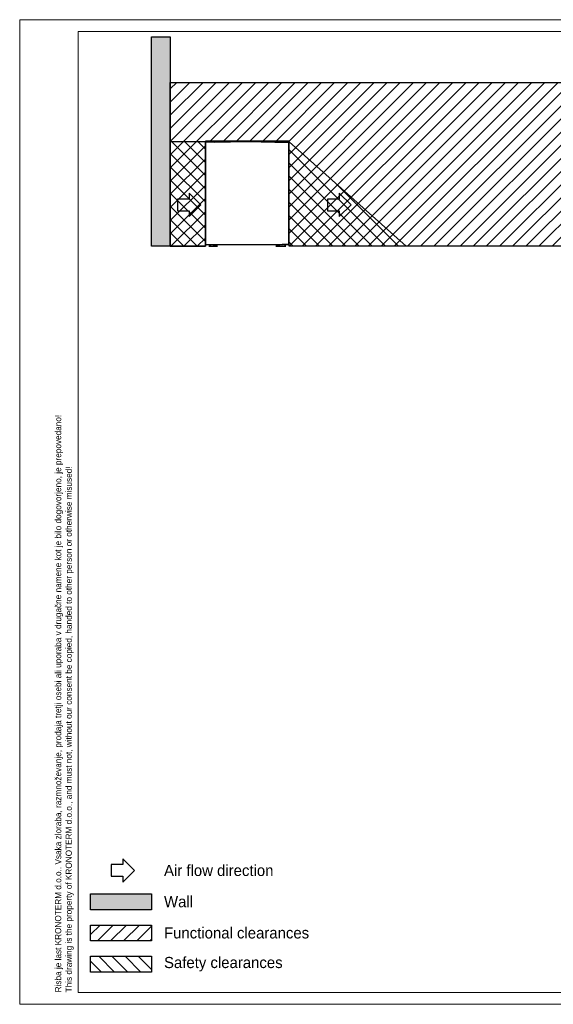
# Model space of a CAD drawing. Header units: millimetres. Extents: x 0 to 39025, y -31299 to 8400.
# Tile 70 of 209: x 0 to 4556, y -15649 to -7249. Entities that reach past the tile are written whole.
import ezdxf

# ---------------------------------------------------------------- set-up
doc = ezdxf.new("R2010")
doc.units = ezdxf.units.MM
for name, color, linetype in [('ANOTACIJE', 7, 'Continuous'), ('FORMAT', 7, 'Continuous'), ('ODMIKI funkcionalni', 253, 'Continuous'), ('ODMIKI varnostni', 252, 'Continuous'), ('SREDNJICE_IN_TOCKE', 252, 'Continuous')]:
    doc.layers.add(name, color=color, linetype=linetype)
doc.styles.add('SLDTEXTSTYLE0', font='Montserrat-Regular.ttf', dxfattribs={"bigfont": 'bigfont'})
doc.styles.add('SLDTEXTSTYLE2', font='arial.ttf', dxfattribs={"width": 0.948, "bigfont": 'bigfont'})
doc.styles.add('SLDTEXTSTYLE3', font='arial.ttf', dxfattribs={"width": 0.948})

# ---------------------------------------------------------------- blocks, each defined once
blk = doc.blocks.new('SW_NOTE_0_1')
at = {"layer": 'ANOTACIJE', "color": 0, "char_height": 2.64583, "attachment_point": 1, "rotation": 90}
for s, insert, style in [('Risba je last KRONOTERM d.o.o.. Vsaka zloraba, razmnoževanje, prodaja tretji osebi ali uporaba v drugačne namene kot je bilo dogovorjeno, je prepovedano!', (-3.41, 0), 'SLDTEXTSTYLE2'), ('This drawing is the property of KRONOTERM d.o.o., and must not, without our consent be copied, handed to other person or otherwise misused!', (1.12, 0), 'SLDTEXTSTYLE3')]:
    blk.add_mtext(s, dxfattribs=dict(at, insert=insert, style=style))
blk = doc.blocks.new('PUŠČICA')
at = {"ltscale": 10}
for p, q in [((0, 0), (-50, 50)), ((-50, 50), (-50, 25)), ((-100, 25), (-100, -25)), ((-50, 25), (-100, 25)), ((-50, -50), (0, 0)), ((-100, -25), (-50, -25)), ((-50, -25), (-50, -50))]:
    blk.add_line(p, q, dxfattribs=at)
blk = doc.blocks.new('Adapt 2 S (desno)')
at = {"linetype": 'Continuous', "lineweight": 25}
for p, q in [((1, 887.7), (0, 887.7)), ((0, 887.7), (0, 885.8)), ((0, 885.7), (0, 16.6)), ((1, 887.7), (1, 886)), ((2.1, 887.6), (1.1, 887.6)), ((1.1, 887.6), (1.1, 886)), ((1.4, 886.3), (1.4, 887.3)), ((1.7, 887.3), (1.4, 887.3)), ((1.7, 886.3), (1.4, 886.3)), ((1.4, 886), (1.7, 886)), ((1.4, 886), (1.8, 886)), ((357.4, 895.1), (1.7, 887.3)), ((1.7, 887.3), (1.7, 886.3)), ((1.7, 886), (1.9, 886)), ((1.7, 886), (1.7, 885.4)), ((357.4, 893.1), (2, 885.3)), ((2, 16.6), (2, 885.3)), ((2.1, 887.3), (2.1, 887.6)), ((2.9, 890.5), (356.5, 898.3)), ((2.9, 888.5), (356.5, 896.2)), ((2.9, 888.5), (2.9, 890.5)), ((2.9, 890.5), (2.9, 889.6)), ((2.9, 888.4), (2.9, 889.4)), ((2.9, 889.4), (2.9, 889.4)), ((24.4, 888.9), (2.9, 888.4)), ((67.4, 889.8), (24.4, 888.9)), ((24.4, 888.9), (24.4, 888.9)), ((67.4, 889.8), (67.4, 889.9)), ((69.2, 889.2), (68.2, 889.1)), ((68.2, 888.8), (68.2, 889.1)), ((69.2, 888.8), (69.2, 889.2)), ((74.2, 889.2), (356.5, 895.4)), ((74.2, 889.2), (74.3, 888.9)), ((356.5, 898.3), (356.5, 896.2)), ((356.5, 898.3), (357.5, 898.3)), ((356.5, 897.3), (357.5, 897.3)), ((356.5, 895.4), (356.5, 896.2)), ((356.5, 895.1), (356.5, 895.4)), ((357.4, 895.1), (357.4, 893.1)), ((357.6, 893.7), (357.4, 893.7)), ((357.4, 893.1), (357.6, 893.1)), ((357.5, 897.3), (357.5, 898.3)), ((357.5, 898.3), (357.5, 897.3)), ((357.5, 898.3), (358.5, 898.3)), ((357.5, 897.3), (358.5, 897.3)), ((357.6, 893.1), (357.6, 895.1)), ((713.3, 887.3), (357.6, 895.1)), ((357.6, 893.1), (713, 885.3)), ((358.5, 898.3), (712.1, 890.5)), ((358.5, 896.2), (358.5, 898.3)), ((358.5, 896.2), (712.1, 888.5)), ((358.5, 896.2), (358.5, 895.4)), ((358.5, 895.4), (640.8, 889.2)), ((358.5, 895.4), (358.5, 895.1)), ((640.7, 888.9), (640.8, 889.2)), ((645.8, 889.2), (646.8, 889.1)), ((645.8, 888.8), (645.8, 889.2)), ((646.8, 888.8), (646.8, 889.1)), ((647.6, 889.8), (647.6, 889.9)), ((647.6, 889.8), (690.6, 888.9)), ((690.6, 888.9), (712.1, 888.4)), ((690.6, 888.9), (690.6, 888.9)), ((712.1, 890.5), (712.1, 888.5)), ((712.1, 890.5), (712.1, 889.6)), ((712.1, 889.6), (712.1, 890.5)), ((712.1, 889.6), (712.1, 889.6)), ((712.1, 888.4), (712.1, 889.4)), ((712.1, 889.4), (712.1, 889.4)), ((712.9, 887.6), (713.9, 887.6)), ((712.9, 887.6), (712.9, 887.3)), ((713, 16.6), (713, 885.3)), ((713.3, 886), (713.1, 886)), ((713.6, 886), (713.2, 886)), ((713.3, 887.3), (713.3, 886.3)), ((713.3, 887.3), (713.6, 887.3)), ((713.6, 886.3), (713.3, 886.3)), ((713.6, 886), (713.3, 886)), ((713.3, 886), (713.3, 885.4)), ((713.6, 887.3), (713.6, 886.3)), ((713.9, 886), (713.9, 887.6)), ((715, 887.7), (714, 887.7)), ((714, 887.7), (714, 886)), ((715, 887.7), (715, 885.8)), ((715, 16.6), (715, 885.7)), ((2, 16.6), (0, 16.6)), ((2, 16.6), (713, 16.6)), ((2, 15.6), (2, 16.6)), ((2, 15.6), (713, 15.6)), ((28.2, 2.5), (28.2, 0)), ((50, 2.5), (28.2, 2.5)), ((50, 0), (50, 2.5)), ((50, 2.5), (89.1, 2.5)), ((64.2, 15.6), (492.6, 15.6)), ((68.1, 15.6), (68.1, 13.3)), ((85.9, 13.3), (68.1, 13.3)), ((68.4, 11), (68.4, 6)), ((70.1, 11), (68.4, 11)), ((69, 5.4), (69.6, 5)), ((69.5, 3.6), (82.9, 3.6)), ((69.6, 5), (85.6, 5)), ((70.1, 6), (70.1, 11)), ((79.4, 11), (70.1, 11)), ((72.6, 13.3), (72.6, 11)), ((79.4, 6), (79.4, 11)), ((86.9, 11), (79.4, 11)), ((82.6, 11), (82.6, 13.3)), ((82.9, 3.6), (85.8, 3.6)), ((85.6, 5), (86.3, 5.4)), ((87.1, 13.3), (85.9, 13.3)), ((86.9, 6), (86.9, 11)), ((87.1, 13.3), (87.1, 15.6)), ((89.1, 2.5), (89.1, 0)), ((102.6, 2.5), (89.1, 2.5)), ((102.6, 0), (102.6, 2.5)), ((456, 13.3), (456, 15.3)), ((456, 15.3), (458, 15.3)), ((458, 13.3), (456, 13.3)), ((458, 15.3), (458, 13.3)), ((458, 15.3), (501, 15.3)), ((501, 13.3), (458, 13.3)), ((492.6, 15.6), (495.1, 15.6)), ((501, 13.3), (501, 15.6)), ((652.7, 13.3), (501, 13.3)), ((601.8, 2.5), (601.8, 0)), ((632.4, 2.5), (601.8, 2.5)), ((601.8, 0), (632.4, 0)), ((617, 6), (617, 11)), ((617.3, 11), (617, 11)), ((617, 6), (618.8, 5)), ((617.3, 13.3), (617.3, 11)), ((621.6, 11), (617.3, 11)), ((619.9, 5), (618.6, 3.6)), ((618.6, 3.6), (635, 3.6)), ((618.8, 5), (634.8, 5)), ((621.9, 11), (621.6, 11)), ((621.9, 6), (621.9, 11)), ((622.6, 11), (621.9, 11)), ((631.1, 11), (622.6, 11)), ((631.7, 11), (631.1, 11)), ((631.7, 11), (631.7, 6)), ((632.1, 11), (631.7, 11)), ((636.3, 11), (632.1, 11)), ((632.4, 0), (632.4, 2.5)), ((632.4, 2.5), (675.2, 2.5)), ((632.4, 0), (675.2, 0)), ((635, 3.6), (633.8, 5)), ((634.8, 5), (636.6, 6)), ((636.3, 11), (636.3, 13.3)), ((636.6, 11), (636.3, 11)), ((636.6, 6), (636.6, 11)), ((652.7, 13.3), (652.7, 15.6)), ((654.2, 15.3), (652.7, 15.3)), ((654.2, 13.3), (652.7, 13.3)), ((654.2, 15.3), (654.2, 13.3)), ((712.4, 15.6), (657, 15.6)), ((675.2, 2.5), (675.2, 0)), ((686.8, 2.5), (675.2, 2.5)), ((675.2, 0), (686.8, 0)), ((686.8, 0), (686.8, 2.5)), ((713, 15.6), (712.4, 15.6)), ((715, 16.6), (713, 16.6)), ((713, 16.6), (713, 15.6)), ((28.2, 0), (50, 0)), ((50, 0), (89.1, 0)), ((89.1, 0), (102.6, 0))]:
    blk.add_line(p, q, dxfattribs=at)
at = {"linetype": 'Continuous', "lineweight": 25, "flags": 128}
for points in [[(2.9, 890.5), (2.9, 890.5), (2.9, 890.5), (2.9, 890.5), (2.9, 890.5), (2.9, 890.5), (2.9, 890.5), (2.9, 890.5), (2.9, 890.5)], [(2.9, 889.6), (2.9, 889.6), (2.9, 889.6), (2.9, 889.6), (2.9, 889.6), (2.9, 889.6), (2.9, 889.6), (2.9, 889.6), (2.9, 889.6)], [(712.1, 890.5), (712.1, 890.5), (712.1, 890.5), (712.1, 890.5), (712.1, 890.5), (712.1, 890.5), (712.1, 890.5), (712.1, 890.5), (712.1, 890.5)], [(712.1, 889.6), (712.1, 889.6), (712.1, 889.6), (712.1, 889.6), (712.1, 889.6), (712.1, 889.6), (712.1, 889.6), (712.1, 889.6), (712.1, 889.6)], [(1.7, 16.6), (1.8, 16.6), (2, 16.6)], [(713.3, 16.6), (713.2, 16.6), (713, 16.6)]]:
    blk.add_lwpolyline(points, dxfattribs=at)
at = {"linetype": 'Continuous', "lineweight": 25}
for centre, radius, start, end in [((2.9, 887.7), 2.9, 91.26953, 180), ((2.9, 887.7), 1.9, 91.26953, 180), ((2.9, 887.6), 1.8, 91.25, 180), ((2.9, 887.6), 0.8, 91.25, 180), ((67.4, 889), 0.8, 6.25, 91.25), ((67.4, 889), 1.8, 6.25, 29.25947), ((357.5, 896.5), 1.8, 88.75, 91.25), ((357.5, 896.5), 0.8, 88.75, 91.25), ((647.6, 889), 1.8, 150.74053, 173.75), ((647.6, 889), 0.8, 88.75, 173.75), ((712.1, 887.7), 2.9, 0, 88.73047), ((712.1, 887.7), 1.9, 0, 88.72019), ((712.1, 887.6), 1.8, 0, 88.75), ((712.1, 887.6), 0.8, 0, 88.75), ((2, 17.6), 2, 208.35935, 270), ((67.4, 5), 2.5, 270, 325.01514), ((87.9, 5), 2.5, 214.98486, 270), ((616.6, 5), 2.5, 270, 325.01514), ((637.1, 5), 2.5, 214.98486, 270), ((654.2, 16.1), 2.8, 270, 349.71344), ((654.2, 16.1), 0.8, 270, 321.31781), ((713, 17.6), 2, 270, 331.64065)]:
    blk.add_arc(centre, radius, start, end, dxfattribs=at)
for points, knots in [([(1.4, 886), (1.2, 886), (0.9, 886), (0.6, 885.9), (0.4, 885.9), (0.2, 885.8), (0.1, 885.8), (0, 885.7), (0, 885.7), (0.1, 885.7), (0.1, 885.6), (0.4, 885.6), (0.5, 885.5), (0.9, 885.5), (1.1, 885.5), (1.5, 885.4), (1.8, 885.4), (2, 885.3)], [0, 0, 0, 0, 0.125, 0.125, 0.25, 0.25, 0.375, 0.375, 0.5, 0.5, 0.625, 0.625, 0.75, 0.75, 0.875, 0.875, 1, 1, 1, 1]), ([(1.7, 886), (1.5, 886), (1.3, 885.9), (1, 885.8), (1, 885.7), (1, 885.6), (1.2, 885.6), (1.5, 885.5), (1.8, 885.4), (2, 885.3)], [0, 0, 0, 0, 0.25, 0.25, 0.5, 0.5, 0.75, 0.75, 1, 1, 1, 1]), ([(2, 885.3), (2, 885.6), (1.9, 885.9), (1.9, 886.4), (1.9, 886.6), (1.8, 886.9), (1.8, 887.1), (1.7, 887.3), (1.7, 887.3), (1.7, 887.3)], [0, 0, 0, 0, 0.25, 0.25, 0.5, 0.5, 0.75, 0.75, 1, 1, 1, 1]), ([(2, 885.3), (1.9, 885.6), (1.9, 885.9), (1.8, 886.2), (1.8, 886.3), (1.7, 886.3)], [0, 0, 0, 0, 0.5, 0.5, 1, 1, 1, 1]), ([(74.1, 890), (74.2, 890), (74.2, 889.9), (74.2, 889.6), (74.2, 889.4), (74.2, 889.2)], [0, 0, 0, 0, 0.5, 0.5, 1, 1, 1, 1]), ([(640.8, 889.2), (640.8, 889.4), (640.8, 889.6), (640.8, 889.9), (640.8, 890), (640.9, 890)], [0, 0, 0, 0, 0.5, 0.5, 1, 1, 1, 1]), ([(713.3, 887.3), (713.3, 887.3), (713.3, 887.3), (713.2, 887.1), (713.2, 886.9), (713.1, 886.6), (713.1, 886.4), (713.1, 885.9), (713, 885.6), (713, 885.3)], [0, 0, 0, 0, 0.25, 0.25, 0.5, 0.5, 0.75, 0.75, 1, 1, 1, 1]), ([(713.3, 886.3), (713.2, 886.3), (713.2, 886.2), (713.1, 885.9), (713.1, 885.6), (713, 885.3)], [0, 0, 0, 0, 0.5, 0.5, 1, 1, 1, 1]), ([(713, 885.3), (713.2, 885.4), (713.5, 885.4), (713.9, 885.5), (714.1, 885.5), (714.5, 885.5), (714.6, 885.6), (714.9, 885.6), (714.9, 885.7), (715, 885.7), (715, 885.7), (714.9, 885.8), (714.8, 885.8), (714.6, 885.9), (714.4, 885.9), (714.1, 886), (713.8, 886), (713.6, 886)], [0, 0, 0, 0, 0.125, 0.125, 0.25, 0.25, 0.375, 0.375, 0.5, 0.5, 0.625, 0.625, 0.75, 0.75, 0.875, 0.875, 1, 1, 1, 1]), ([(713, 885.3), (713.2, 885.4), (713.5, 885.5), (713.8, 885.6), (714, 885.6), (714, 885.7), (714, 885.8), (713.7, 885.9), (713.5, 886), (713.3, 886)], [0, 0, 0, 0, 0.25, 0.25, 0.5, 0.5, 0.75, 0.75, 1, 1, 1, 1]), ([(68.4, 6), (68.6, 5.8), (68.7, 5.6), (69, 5.4), (69.1, 5.3), (69.3, 5.3), (69.4, 5.3), (69.6, 5.4), (69.6, 5.4), (69.8, 5.6), (70, 5.8), (70.1, 6)], [0, 0, 0, 0, 0.25, 0.25, 0.5, 0.5, 0.625, 0.625, 0.75, 0.75, 1, 1, 1, 1]), ([(70.7, 5), (70.6, 4.9), (70.1, 4.4), (69.7, 3.9), (69.5, 3.6)], [0, 0, 0, 0, 0.344642, 1, 1, 1, 1]), ([(70.1, 6), (70.9, 5.8), (71.6, 5.6), (73.2, 5.4), (73.9, 5.3), (75.1, 5.3), (75.5, 5.3), (76.3, 5.4), (76.7, 5.4), (77.8, 5.6), (78.6, 5.8), (79.4, 6)], [0, 0, 0, 0, 0.25, 0.25, 0.5, 0.5, 0.625, 0.625, 0.75, 0.75, 1, 1, 1, 1]), ([(79.4, 6), (80, 5.8), (80.6, 5.6), (81.8, 5.4), (82.5, 5.3), (83.4, 5.3), (83.7, 5.3), (84.4, 5.4), (84.7, 5.4), (85.6, 5.6), (86.3, 5.8), (86.9, 6)], [0, 0, 0, 0, 0.25, 0.25, 0.5, 0.5, 0.625, 0.625, 0.75, 0.75, 1, 1, 1, 1]), ([(85.8, 3.6), (85.7, 3.8), (85.3, 4.3), (84.9, 4.7), (84.6, 5)], [0, 0, 0, 0, 0.321792, 1, 1, 1, 1]), ([(86.9, 6), (86.7, 5.8), (86.5, 5.5), (86.3, 5.4), (86.3, 5.4)], [0, 0, 0, 0, 0.758579, 1, 1, 1, 1]), ([(617, 6), (617.4, 5.8), (617.8, 5.6), (618.6, 5.4), (619, 5.3), (619.7, 5.3), (619.9, 5.3), (620.3, 5.4), (620.5, 5.4), (621.1, 5.6), (621.5, 5.8), (621.9, 6)], [0, 0, 0, 0, 0.25, 0.25, 0.5, 0.5, 0.625, 0.625, 0.75, 0.75, 1, 1, 1, 1]), ([(621.9, 6), (622.7, 5.8), (623.5, 5.6), (625.2, 5.4), (626, 5.3), (627.2, 5.3), (627.7, 5.3), (628.5, 5.4), (628.9, 5.4), (630.1, 5.6), (630.9, 5.8), (631.7, 6)], [0, 0, 0, 0, 0.25, 0.25, 0.5, 0.5, 0.625, 0.625, 0.75, 0.75, 1, 1, 1, 1]), ([(631.7, 6), (632.1, 5.8), (632.5, 5.6), (633.4, 5.4), (633.8, 5.3), (634.4, 5.3), (634.6, 5.3), (635, 5.4), (635.2, 5.4), (635.8, 5.6), (636.2, 5.8), (636.6, 6)], [0, 0, 0, 0, 0.25, 0.25, 0.5, 0.5, 0.625, 0.625, 0.75, 0.75, 1, 1, 1, 1])]:
    blk.add_open_spline(points, degree=3, knots=knots, dxfattribs=at)

msp = doc.modelspace()

# ---------------------------------------------------------------- hatches: boundary and pattern name
at = {"layer": 'ODMIKI funkcionalni'}
h = msp.add_hatch(dxfattribs=at)
h.set_pattern_fill('ANSI31', color=256, scale=25)
h.set_pattern_definition([(45, (-945.19, -18265.62), (-56.1266, 56.1266), [])])
h.paths.add_polyline_path([(1585.5, -8284.4), (1585.5, -9182.7), (1285.5, -9182.7), (1285.5, -7784.4), (5300.5, -7784.4), (5300.5, -9182.7), (2300.5, -9182.7), (2300.5, -8284.4)])
h = msp.add_hatch(dxfattribs=at)
h.set_pattern_fill('ANSI31', color=256, scale=25)
h.set_pattern_definition([(45, (38433.06, -13484.26), (-56.1266, 56.1266), [])])
h.paths.add_polyline_path([(1125.8, -14972.9), (605.6, -14972.9), (605.6, -15108.5), (1125.8, -15108.5)])
at = {"layer": 'ODMIKI varnostni'}
h = msp.add_hatch(dxfattribs=at)
h.set_pattern_fill('ANSI31', color=256, scale=25, angle=90)
h.set_pattern_definition([(135, (0, -2616.19), (-56.1266, -56.1266), [])])
h.paths.add_polyline_path([(1585.5, -8292.1), (1285.5, -8292.1), (1285.5, -9182.7), (1585.5, -9182.7)])
h = msp.add_hatch(dxfattribs=at)
h.set_pattern_fill('ANSI31', color=256, scale=25, angle=90)
h.set_pattern_definition([(135, (-2543.28, -17436.795), (-56.1266, -56.1266), [])])
h.paths.add_polyline_path([(2300.5, -9182.7), (2300.5, -8292.1), (3300.5, -9182.7)])
h = msp.add_hatch(dxfattribs=at)
h.set_pattern_fill('ANSI31', color=256, scale=25, angle=90)
h.set_pattern_definition([(135, (38433.06, -13484.26), (-56.1266, -56.1266), [])])
h.paths.add_polyline_path([(1125.8, -15239.3), (605.6, -15239.3), (605.6, -15375), (1125.8, -15375)])
at = {"layer": 'SREDNJICE_IN_TOCKE'}
h = msp.add_hatch(color=256, dxfattribs=at)
h.dxf.hatch_style = 1
h.paths.add_polyline_path([(1125.9, -7396.4), (1125.9, -9182.7), (1285.5, -9182.7), (1285.5, -7396.4)])
h = msp.add_hatch(color=256, dxfattribs=at)
h.dxf.hatch_style = 1
h.paths.add_polyline_path([(1125.8, -14706.5), (605.6, -14706.5), (605.6, -14842.1), (1125.8, -14842.1)])

# ---------------------------------------------------------------- linework, layer by layer
at = {"layer": 'FORMAT', "color": 7, "linetype": 'Continuous', "lineweight": 18, "ltscale": 27}
for p, q in [((0, -15649.4), (0, -7249.4)), ((0, -7249.4), (18568, -7249.4)), ((500, -15549.4), (500, -7349.4)), ((500, -7349.4), (18468, -7349.4)), ((500, -15549.4), (18468, -15549.4)), ((0, -15649.4), (18568, -15649.4))]:
    msp.add_line(p, q, dxfattribs=at)
at = {"layer": 'ODMIKI funkcionalni'}
for points in [[(1585.5, -8284.4), (1585.5, -9182.7), (1285.5, -9182.7), (1285.5, -7784.4), (5300.5, -7784.4), (5300.5, -9182.7), (2300.5, -9182.7), (2300.5, -8284.4)], [(605.6, -14972.9), (1125.8, -14972.9), (1125.8, -15108.5), (605.6, -15108.5)]]:
    msp.add_lwpolyline(points, close=True, dxfattribs=at)
at = {"layer": 'ODMIKI varnostni'}
for points in [[(1585.5, -8292.1), (1285.5, -8292.1), (1285.5, -9182.7), (1585.5, -9182.7)], [(2300.5, -9182.7), (2300.5, -8292.1), (3300.5, -9182.7)], [(605.6, -15239.3), (1125.8, -15239.3), (1125.8, -15375), (605.6, -15375)]]:
    msp.add_lwpolyline(points, close=True, dxfattribs=at)
at = {"layer": 'SREDNJICE_IN_TOCKE'}
for points in [[(1125.9, -9182.7), (1125.9, -7396.4), (1285.5, -7396.4), (1285.5, -9182.7)], [(605.6, -14706.5), (1125.8, -14706.5), (1125.8, -14842.1), (605.6, -14842.1)]]:
    msp.add_lwpolyline(points, close=True, dxfattribs=at)

# ---------------------------------------------------------------- block references
msp.add_blockref('Adapt 2 S (desno)', (1585.5, -9182.7))
at = {"layer": 'ANOTACIJE', "xscale": 2, "yscale": 2, "zscale": 2}
for p in [(1548.1, -8829.4), (2829.1, -8829.4), (981.2, -14507.1), (981.2, -14507.1)]:
    msp.add_blockref('PUŠČICA', p, dxfattribs=at)
at = {"layer": 'FORMAT', "xscale": 20, "yscale": 20, "zscale": 20}
msp.add_blockref('SW_NOTE_0_1', (370, -15547.6), dxfattribs=at)

# ---------------------------------------------------------------- texts
at = {"layer": 'ANOTACIJE', "color": 7, "char_height": 95.25, "attachment_point": 4, "style": 'SLDTEXTSTYLE0'}
for s, insert in [('Air flow direction', (1232.5, -14507.9)), ('Wall', (1232.5, -14774.3)), ('Functional clearances', (1232.5, -15040.7)), ('Safety clearances', (1232.5, -15307.1))]:
    msp.add_mtext(s, dxfattribs=dict(at, insert=insert))

doc.saveas('drawing.dxf')
